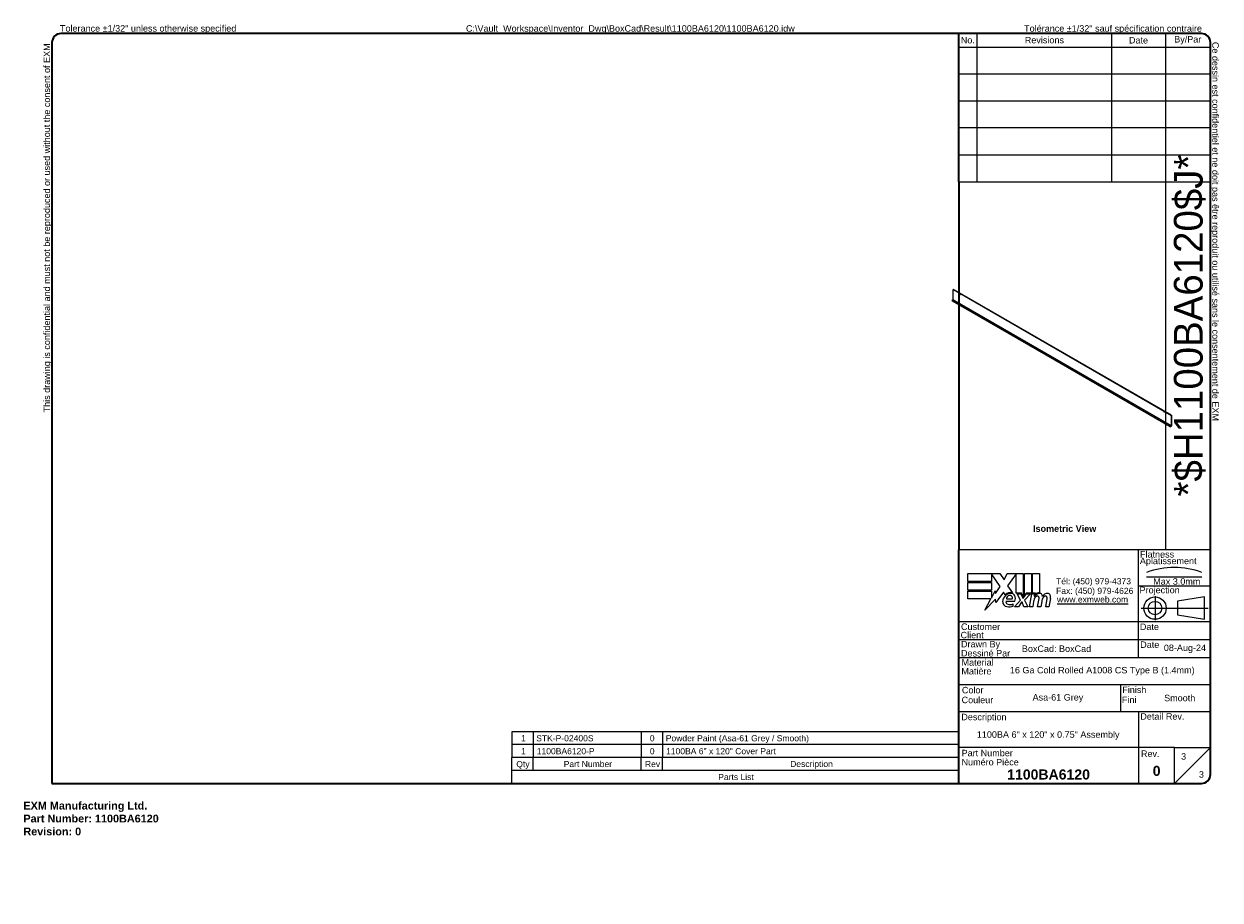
# Model space of a CAD drawing. Header units: inches. Extents: x 0 to 463, y -38 to 301.
import ezdxf
from ezdxf.enums import TextEntityAlignment as Align

# ---------------------------------------------------------------- set-up
doc = ezdxf.new("R2010")
doc.units = ezdxf.units.IN
doc.header["$LTSCALE"] = 27.81302
doc.header["$MEASUREMENT"] = 0
doc.linetypes.add('CHAIN', pattern=[0.7087, 0.4724, -0.0591, 0.1181, -0.0591])
doc.linetypes.add('DASHED', pattern=[0.2067, 0.1654, -0.0413])
doc.layers.get('0').update_dxf_attribs({"lineweight": 25})
for name, color, linetype, lineweight in [('Centerline(ANSI)', 7, 'Continuous', 25), ('Sketch Geometry(ANSI)', 7, 'Continuous', 25), ('Symbols(ANSI)', 7, 'Continuous', 25), ('Visible Edges(ANSI)', 7, 'Continuous', 25), ('Visible Tangent Edges(ANSI)', 7, 'Continuous', 25)]:
    doc.layers.add(name, color=color, linetype=linetype, lineweight=lineweight)
doc.styles.add('Current-ANSI', font='arial.ttf')
doc.styles.add('Dimension-ANSI', font='arialbd.ttf')
doc.styles.add('Part List-ANSI', font='arial.ttf')
doc.styles.get("Standard").update_dxf_attribs({"font": 'arialbd.ttf'})
doc.styles.add('Text Style44', font='arialbd.ttf')
doc.styles.add('Text Style83', font='FRE3OF9X.TTF')

# ---------------------------------------------------------------- blocks, each defined once
blk = doc.blocks.new('Parts List')
at = {"layer": 'Symbols(ANSI)'}
for p, q in [((13.023, 0.975), (6.798, 0.975)), ((6.798, 0.975), (6.798, 0.615)), ((7.098, 0.975), (7.098, 0.615)), ((8.598, 0.975), (8.598, 0.615)), ((8.898, 0.975), (8.898, 0.615)), ((13.023, 0.975), (13.023, 0.615)), ((13.023, 0.795), (6.798, 0.795)), ((13.023, 0.615), (6.798, 0.615)), ((6.798, 0.435), (6.798, 0.615)), ((7.098, 0.435), (7.098, 0.615)), ((8.598, 0.435), (8.598, 0.615)), ((8.898, 0.435), (8.898, 0.615)), ((13.023, 0.435), (13.023, 0.615)), ((6.798, 0.255), (6.798, 0.435)), ((13.023, 0.435), (6.798, 0.435)), ((13.023, 0.255), (13.023, 0.435)), ((13.023, 0.255), (6.798, 0.255))]:
    blk.add_line(p, q, dxfattribs=at)
at = {"layer": 'Symbols(ANSI)', "char_height": 0.085, "attachment_point": 7, "style": 'Part List-ANSI'}
for s, insert in [('1', (6.928, 0.842)), ('STK-P-02400S', (7.138, 0.84)), ('0', (8.72, 0.84)), ('Powder Paint (Asa-61 Grey / Smooth)', (8.942, 0.816)), ('1', (6.928, 0.662)), ('1100BA6120-P', (7.146, 0.66)), ('0', (8.72, 0.66)), ('1100BA 6" x 120" Cover Part', (8.946, 0.66)), ('Qty', (6.861, 0.456)), ('Part Number', (7.521, 0.481)), ('Rev', (8.652, 0.481)), ('Description', (10.673, 0.458)), ('Parts List', (9.672, 0.301))]:
    blk.add_mtext(s, dxfattribs=dict(at, insert=insert))
blk = doc.blocks.new('Title Blocks EXM - ANSI B')
for p, q in [((13.372, 3.063), (13.372, 3.17)), ((13.372, 3.17), (13.818, 3.17)), ((13.824, 2.989), (13.701, 3.168)), ((13.701, 3.168), (13.701, 3.063)), ((13.818, 3.17), (13.877, 3.083)), ((13.877, 3.083), (13.923, 3.17)), ((13.923, 3.17), (14.146, 3.17)), ((14.046, 3.166), (13.924, 3.002)), ((14.046, 2.9), (14.046, 3.166)), ((14.146, 3.17), (14.146, 2.842)), ((14.16, 3.17), (14.259, 3.17)), ((14.16, 2.866), (14.16, 3.17)), ((14.259, 3.17), (14.259, 2.9)), ((14.273, 3.17), (14.372, 3.17)), ((14.273, 2.9), (14.273, 3.17)), ((14.372, 3.17), (14.372, 2.905)), ((13.701, 3.063), (13.372, 3.063)), ((13.372, 3.049), (13.701, 3.049)), ((13.372, 2.942), (13.372, 3.049)), ((13.701, 3.049), (13.701, 2.942)), ((13.924, 3.002), (13.993, 2.903)), ((13.701, 2.942), (13.372, 2.942)), ((13.372, 2.82), (13.372, 2.927)), ((13.372, 2.927), (13.701, 2.927)), ((13.701, 2.831), (13.752, 2.929)), ((13.701, 2.927), (13.701, 2.831)), ((13.752, 2.929), (13.758, 2.895)), ((13.758, 2.895), (13.824, 2.989)), ((13.87, 2.914), (13.765, 2.768)), ((13.893, 2.876), (13.87, 2.914)), ((14.121, 2.9), (14.046, 2.9)), ((14.059, 2.891), (14.113, 2.891)), ((14.105, 2.802), (14.059, 2.891)), ((14.113, 2.891), (14.139, 2.83)), ((14.146, 2.842), (14.121, 2.9)), ((14.146, 2.83), (14.19, 2.891)), ((14.185, 2.9), (14.16, 2.866)), ((14.245, 2.891), (14.164, 2.803)), ((14.259, 2.9), (14.185, 2.9)), ((14.19, 2.891), (14.245, 2.891)), ((14.232, 2.709), (14.264, 2.891)), ((14.264, 2.891), (14.302, 2.891)), ((14.314, 2.9), (14.273, 2.9)), ((14.302, 2.891), (14.299, 2.859)), ((14.299, 2.859), (14.309, 2.859)), ((14.312, 2.88), (14.314, 2.9)), ((13.695, 2.82), (13.372, 2.82)), ((13.612, 2.661), (13.695, 2.82)), ((13.758, 2.815), (13.612, 2.661)), ((13.765, 2.768), (13.758, 2.815)), ((13.905, 2.788), (14.027, 2.788)), ((13.91, 2.818), (13.99, 2.818)), ((14.005, 2.718), (14.005, 2.748)), ((14.023, 2.709), (14.105, 2.802)), ((14.077, 2.709), (14.023, 2.709)), ((14.122, 2.774), (14.077, 2.709)), ((14.13, 2.774), (14.122, 2.774)), ((14.155, 2.709), (14.13, 2.774)), ((14.139, 2.83), (14.146, 2.83)), ((14.209, 2.709), (14.155, 2.709)), ((14.164, 2.803), (14.209, 2.709)), ((14.276, 2.709), (14.232, 2.709)), ((14.289, 2.784), (14.276, 2.709)), ((14.345, 2.709), (14.365, 2.824)), ((14.389, 2.709), (14.345, 2.709)), ((14.402, 2.784), (14.389, 2.709)), ((14.457, 2.709), (14.477, 2.824)), ((14.501, 2.709), (14.457, 2.709)), ((14.523, 2.823), (14.501, 2.709))]:
    blk.add_line(p, q)
for centre, radius, start, end in [((13.991, 2.772), 0.133, 134.1684, 176.5646), ((13.968, 2.796), 0.11, 77.079, 133.1785), ((13.968, 2.796), 0.0996, 80.4085, 134.1684), ((13.965, 2.811), 0.056, 109.3797, 172.9975), ((13.959, 2.83), 0.0365, 51.1652, 109.3797), ((13.962, 2.833), 0.0318, 331.4547, 51.1652), ((13.981, 2.843), 0.0507, 23.8445, 85.0802), ((13.941, 2.826), 0.094, 336.1555, 23.8445), ((14.442, 2.757), 0.155, 147.5992, 170), ((14.376, 2.816), 0.08, 89.4776, 147.4114), ((14.346, 2.818), 0.042, 96.03, 147.5992), ((14.37, 2.825), 0.08, 88.7952, 136.5849), ((14.344, 2.839), 0.02, 23.5571, 96.03), ((14.325, 2.831), 0.041, 350, 23.5571), ((14.377, 2.862), 0.0338, 16.9928, 89.4776), ((14.555, 2.759), 0.155, 148.5584, 170.8257), ((14.317, 2.844), 0.096, 3.6169, 16.9928), ((14.486, 2.814), 0.0819, 89.6788, 153.9508), ((14.458, 2.818), 0.042, 96.1027, 147.6083), ((14.456, 2.839), 0.02, 23.5487, 96.1027), ((14.437, 2.831), 0.041, 349.9922, 23.5487), ((14.487, 2.861), 0.035, 18.4748, 89.6788), ((14.429, 2.842), 0.096, 349, 18.4748), ((13.925, 2.776), 0.0658, 176.5646, 261.5605), ((13.936, 2.779), 0.032, 163.5261, 244.6784), ((13.945, 2.911), 0.202, 261.5605, 287.3343), ((13.966, 2.842), 0.102, 244.6784, 292.5609)]:
    blk.add_arc(centre, radius, start, end)
at = {"layer": 'Centerline(ANSI)', "linetype": 'DASHED', "lineweight": 18, "ltscale": 0.507983}
blk.add_line((15.861, 3.128), (16.632, 3.128), dxfattribs=at)
at = {"layer": 'Centerline(ANSI)', "linetype": 'CHAIN', "ltscale": 0.185148}
blk.add_line((15.979, 2.855), (15.979, 2.521), dxfattribs=at)
at = {"layer": 'Centerline(ANSI)', "linetype": 'CHAIN', "ltscale": 0.437897}
blk.add_line((15.786, 2.691), (16.717, 2.691), dxfattribs=at)
at = {"layer": 'Sketch Geometry(ANSI)'}
for p, q in [((13.25, 10.687), (16.625, 10.687)), ((13.5, 10.687), (13.5, 8.625)), ((15.375, 10.687), (15.375, 8.625)), ((16.125, 10.687), (16.125, 3.5)), ((13.25, 10.5), (16.75, 10.5)), ((16.75, 10.562), (16.75, 0.375)), ((13.25, 10.125), (16.75, 10.125)), ((13.25, 9.75), (16.75, 9.75)), ((16.75, 9.375), (13.25, 9.375)), ((13.25, 9), (16.75, 9)), ((16.75, 9), (16.75, 8.625)), ((13.25, 8.625), (16.75, 8.625)), ((16.75, 3.5), (13.25, 3.5)), ((15.75, 2), (15.75, 3.5)), ((15.75, 3), (16.75, 3)), ((16.669, 2.847), (16.294, 2.785)), ((16.669, 2.535), (16.669, 2.847)), ((16.294, 2.785), (16.294, 2.598)), ((16.75, 2.5), (13.25, 2.5)), ((16.294, 2.598), (16.669, 2.535)), ((16.75, 2.25), (13.25, 2.25)), ((16.75, 2), (13.25, 2)), ((13.25, 1.629), (16.75, 1.629)), ((15.499, 1.629), (15.499, 1.25)), ((13.25, 1.25), (16.75, 1.25)), ((15.75, 1.25), (15.75, 0.75)), ((15.75, 0.75), (13.25, 0.75)), ((16.25, 0.75), (15.75, 0.75)), ((15.75, 0.75), (15.75, 0.25)), ((16.25, 0.25), (16.25, 0.75)), ((16.25, 0.75), (16.75, 0.75)), ((16.25, 0.25), (16.75, 0.75)), ((16.625, 0.25), (13.25, 0.25))]:
    blk.add_line(p, q, dxfattribs=at)
at = {"layer": 'Sketch Geometry(ANSI)', "linetype": 'Continuous', "lineweight": 35}
for p, q in [((13.25, 8.625), (13.25, 10.687)), ((13.25, 8.625), (13.25, 3.5)), ((13.25, 0.25), (13.25, 3.5))]:
    blk.add_line(p, q, dxfattribs=at)
at = {"layer": 'Sketch Geometry(ANSI)'}
for radius in [0.156, 0.0935]:
    blk.add_circle((15.979, 2.691), radius, dxfattribs=at)
for centre, radius, start, end in [((16.625, 10.562), 0.125, 0, 90), ((16.247, 2.112), 1.143, 70.2973, 109.7027), ((16.625, 0.375), 0.125, 270, 0)]:
    blk.add_arc(centre, radius, start, end, dxfattribs=at)
at = {"layer": 'Symbols(ANSI)', "color": 7, "char_height": 0.09, "style": 'Current-ANSI'}
for s, insert, width, attachment_point in [('Revisions', (14.439, 10.596), 1.87331, 5), ('By/Par', (16.435, 10.594), 0.62202, 5), ('No.', (13.373, 10.595), 0.25039, 5), ('Date', (15.749, 10.593), 0.75135, 5), ('BoxCad: BoxCad', (14.126, 2.125), 1.62362, 4), ('Date', (15.773, 2.136), 0.26554, 7), ('Rev.', (15.783, 0.618), 0.25854, 7)]:
    blk.add_mtext(s, dxfattribs=dict(at, insert=insert, width=width, attachment_point=attachment_point))
for s, insert, attachment_point in [('\\fArial|b1|i0;{\\H0.0900;Isometric View}', (14.281, 3.842), 1), ('Flatness', (15.77, 3.393), 7), ('Aplatissement', (15.768, 3.275), 7), ('Max 3.0mm', (15.954, 3.015), 7), ('Projection', (15.764, 2.87), 7), ('Customer', (13.278, 2.386), 7), ('Date', (15.768, 2.385), 7), ('Client', (13.273, 2.269), 7), ('Drawn By', (13.278, 2.117), 7), ('Dessiné Par', (13.278, 2.016), 7), ('Material', (13.286, 1.889), 7), ('Matière', (13.284, 1.766), 7), ('Color', (13.291, 1.503), 7), ('Finish', (15.523, 1.508), 7), ('Couleur', (13.287, 1.366), 7), ('Fini', (15.518, 1.37), 7), ('Description', (13.283, 1.103), 7), ('Detail Rev.', (15.774, 1.137), 7), ('Part Number', (13.287, 0.627), 7), ('Numéro Pièce', (13.286, 0.5), 7)]:
    blk.add_mtext(s, dxfattribs=dict(at, insert=insert, attachment_point=attachment_point))
at = {"layer": 'Symbols(ANSI)', "color": 7, "insert": (14.602, 3.107), "char_height": 0.085, "attachment_point": 1, "line_spacing_factor": 0.944221, "style": 'Current-ANSI'}
blk.add_mtext('\\fArial|b0|i0;{\\H0.0850;Tél: (450) 979-4373\\PFax: (450) 979-4626}', dxfattribs=at)
at = {"layer": 'Symbols(ANSI)', "color": 5, "true_color": 0x0000ff, "insert": (14.615, 2.854), "char_height": 0.085, "attachment_point": 1, "style": 'Dimension-ANSI'}
blk.add_mtext('\\fArial|b0|i0;{\\H0.0850;\\Lwww.exmweb.com}', dxfattribs=at)
at = {"layer": 'Symbols(ANSI)', "color": 7, "style": 'Current-ANSI'}
for tag, p in [('REV1', (13.375, 10.313)), ('REV1DATE', (15.75, 10.31)), ('REV1BY', (16.437, 10.313)), ('REV2', (13.373, 9.938)), ('REV2DATE', (15.747, 9.941)), ('REV2BY', (16.437, 9.938)), ('REV3', (13.374, 9.563)), ('REV3DATE', (15.752, 9.563)), ('REV3BY', (16.437, 9.564)), ('REV4', (13.377, 9.188)), ('REV4DATE', (15.752, 9.188)), ('REV4BY', (16.441, 9.188)), ('REV5', (13.373, 8.813)), ('REV5DATE', (15.752, 8.813)), ('REV5BY', (16.438, 8.811)), ('MFG_APPROVED_DATE', (16.393, 2.374)), ('DETAIL_REV', (16.249, 0.926))]:
    blk.add_attdef(tag, text='', height=0.09, dxfattribs=at).set_placement(p, align=Align.MIDDLE_CENTER)
for tag, p in [('REV1DESC', (13.526, 10.31)), ('REV2DESC', (13.525, 9.937)), ('REV3DESC', (13.528, 9.564)), ('REV4DESC', (13.533, 9.19)), ('REV5DESC', (13.532, 8.811)), ('COMPANY', (14.12, 2.375))]:
    blk.add_attdef(tag, text='', height=0.09, dxfattribs=at).set_placement(p, align=Align.MIDDLE_LEFT)
at = {"layer": 'Symbols(ANSI)', "color": 7, "style": 'Text Style83'}
blk.add_attdef('BARCODE_001', (16.642, 4.244), '', height=0.4, rotation=90, dxfattribs=at)
at = {"layer": 'Symbols(ANSI)', "color": 7}
for tag, p, height, style in [('IDW_DATE_001', (16.102, 2.093), 0.09, 'Current-ANSI'), ('MATERIEL_001', (13.959, 1.782), 0.09, 'Current-ANSI'), ('COLOR_001', (14.275, 1.404), 0.09, 'Current-ANSI'), ('FINISH_001', (16.106, 1.394), 0.09, 'Current-ANSI'), ('IDW_DESC_001', (13.499, 0.886), 0.09, 'Current-ANSI'), ('Sheet_Number_001', (16.342, 0.581), 0.09, 'Current-ANSI'), ('IDW_NAME_001', (13.921, 0.305), 0.14, 'Text Style44'), ('IDW_REV_001', (15.947, 0.355), 0.14, 'Text Style44'), ('Number_of_sheets_001', (16.59, 0.331), 0.09, 'Current-ANSI')]:
    blk.add_attdef(tag, p, '', height=height, dxfattribs=dict(at, style=style))
blk = doc.blocks.new('Borders 3_EXM - B (Inch)')
at = {"layer": 'Sketch Geometry(ANSI)', "linetype": 'Continuous', "lineweight": 35}
for p, q in [((16.398, 10.692), (0.523, 10.692)), ((0.398, 10.567), (0.398, 0.255)), ((16.523, 0.38), (16.523, 10.567)), ((0.398, 0.255), (16.398, 0.255))]:
    blk.add_line(p, q, dxfattribs=at)
for centre, start, end in [((0.523, 10.567), 90, 180), ((16.398, 10.567), 0, 90), ((16.398, 0.38), 270, 0)]:
    blk.add_arc(centre, 0.125, start, end, dxfattribs=at)
at = {"layer": 'Symbols(ANSI)', "color": 7, "char_height": 0.09, "attachment_point": 7, "style": 'Current-ANSI'}
for s, insert in [('Tolérance ±1/32" sauf spécification contraire', (13.93, 10.691)), ('Tolerance ±1/32" unless otherwise specified', (0.509, 10.692))]:
    blk.add_mtext(s, dxfattribs=dict(at, insert=insert))
for s, insert, rotation in [('This drawing is confidential and must not be reproduced or used without the consent of EXM', (0.398, 5.419), 90), ('Ce dessin est confidentiel et ne doit pas être reproduit ou utilisé sans le consentement de EXM', (16.522, 10.576), 270)]:
    blk.add_mtext(s, dxfattribs=dict(at, insert=insert, rotation=rotation))
at = {"layer": 'Symbols(ANSI)', "color": 7, "style": 'Current-ANSI'}
blk.add_attdef('FILENAME_AND_PATH_001', (6.16, 10.718), '', height=0.09, dxfattribs=at)

msp = doc.modelspace()

# ---------------------------------------------------------------- linework, layer by layer
at = {"layer": 'Visible Edges(ANSI)'}
for p, q in [((359.99, 194.31), (359.99, 198.28)), ((360.04, 198.33), (360.01, 198.3)), ((360.04, 198.3), (444.45, 149.57)), ((444.49, 149.59), (360.08, 198.32)), ((359.53, 194), (359.53, 193.96)), ((359.97, 194.27), (359.54, 194.03)), ((359.54, 193.98), (443.96, 145.24)), ((359.54, 193.93), (443.96, 145.2)), ((444.49, 149.49), (444.49, 145.53)), ((444.53, 145.55), (444.53, 149.51)), ((444.47, 145.49), (444.04, 145.24)), ((444.04, 145.2), (444.47, 145.45))]:
    msp.add_line(p, q, dxfattribs=at)
for centre, major_axis, start_param, end_param in [((360.04, 198.25), (-0.031, 0.0537), 5.497787, 7.068583), ((360.08, 198.27), (-0.031, 0.0537), 5.497787, 6.283185), ((362.86, 196.51), (-0.07, 0.122), 0.270007, 2.871586), ((359.59, 194), (-0.062, 0), 5.497787, 7.068583), ((359.59, 193.96), (-0.062, 0), 0, 0.785398), ((359.97, 194.3), (-0.0155, -0.0268), 0.785398, 2.356194), ((360.39, 193.65), (0.141, 0), 0.270007, 2.871586), ((401.93, 169.67), (0.141, 0), 0.270007, 2.871586), ((441.7, 150.99), (-0.07, 0.122), 0.270007, 2.871586), ((444.45, 149.52), (0.031, -0.0537), 0.785398, 2.356194), ((444.49, 149.54), (-0.031, 0.0537), 3.926991, 5.497787), ((443.47, 145.68), (0.141, 0), 0.270007, 2.871586), ((444, 145.27), (-0.062, 0), 0.785398, 2.356194), ((444, 145.22), (0.062, 0), 3.926991, 5.497787), ((444.47, 145.51), (0.042, 0.0727), 3.926991, 5.497787), ((444.47, 145.51), (-0.0155, -0.0268), 0.785398, 2.356194)]:
    msp.add_ellipse(centre, major_axis=major_axis, ratio=0.57735, start_param=start_param, end_param=end_param, dxfattribs=at)
for centre, major_axis in [((362.82, 196.49), (-0.07, 0.122)), ((360.39, 193.7), (0.141, 0)), ((401.93, 169.71), (0.141, 0)), ((441.66, 150.97), (-0.07, 0.122)), ((443.47, 145.73), (0.141, 0))]:
    msp.add_ellipse(centre, major_axis=major_axis, ratio=0.57735, dxfattribs=at)
at = {"layer": 'Visible Tangent Edges(ANSI)'}
for p, q in [((360.04, 198.3), (360.08, 198.32)), ((359.54, 193.93), (359.54, 193.98)), ((444.47, 145.49), (359.97, 194.27)), ((359.99, 194.31), (444.49, 145.53)), ((444.49, 149.59), (444.45, 149.57)), ((444.49, 149.49), (444.53, 149.51)), ((443.96, 145.24), (443.96, 145.2)), ((444.04, 145.2), (444.04, 145.24)), ((444.47, 145.45), (444.47, 145.49)), ((444.49, 145.53), (444.53, 145.55))]:
    msp.add_line(p, q, dxfattribs=at)

# ---------------------------------------------------------------- block references
at = {"xscale": 27.81302017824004, "yscale": 27.81302017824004, "zscale": 27.81302017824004}
for name, p, values in [('Borders 3_EXM - B (Inch)', (0, 0), {'FILENAME_AND_PATH_001': 'C:\\Vault_Workspace\\Inventor_Dwg\\BoxCad\\Result\\1100BA6120\\1100BA6120.idw'}), ('Title Blocks EXM - ANSI B', (-6.32, 0.13), {'COLOR_001': 'Asa-61 Grey', 'IDW_DATE_001': '08-Aug-24', 'IDW_REV_001': '0', 'Sheet_Number_001': '3', 'Number_of_sheets_001': '3', 'IDW_DESC_001': '1100BA 6" x 120" x 0.75" Assembly', 'IDW_NAME_001': '1100BA6120', 'BARCODE_001': '*$H1100BA6120$J*', 'FINISH_001': 'Smooth', 'MATERIEL_001': '16 Ga Cold Rolled A1008 CS Type B (1.4mm)'})]:
    msp.add_blockref(name, p, dxfattribs=at).add_auto_attribs(values)
at = {"layer": 'Symbols(ANSI)', "xscale": 27.81302017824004, "yscale": 27.81302017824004, "zscale": 27.81302017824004}
msp.add_blockref('Parts List', (0, 0), dxfattribs=at)

# ---------------------------------------------------------------- texts
at = {"insert": (0, 0), "char_height": 3, "attachment_point": 1}
msp.add_mtext_dynamic_manual_height_columns('EXM Manufacturing Ltd.\\PPart Number: 1100BA6120\\PRevision: 0', width=6.991, gutter_width=1, heights=[0], dxfattribs=at).dxf.set("width", 100)

doc.saveas('drawing.dxf')
